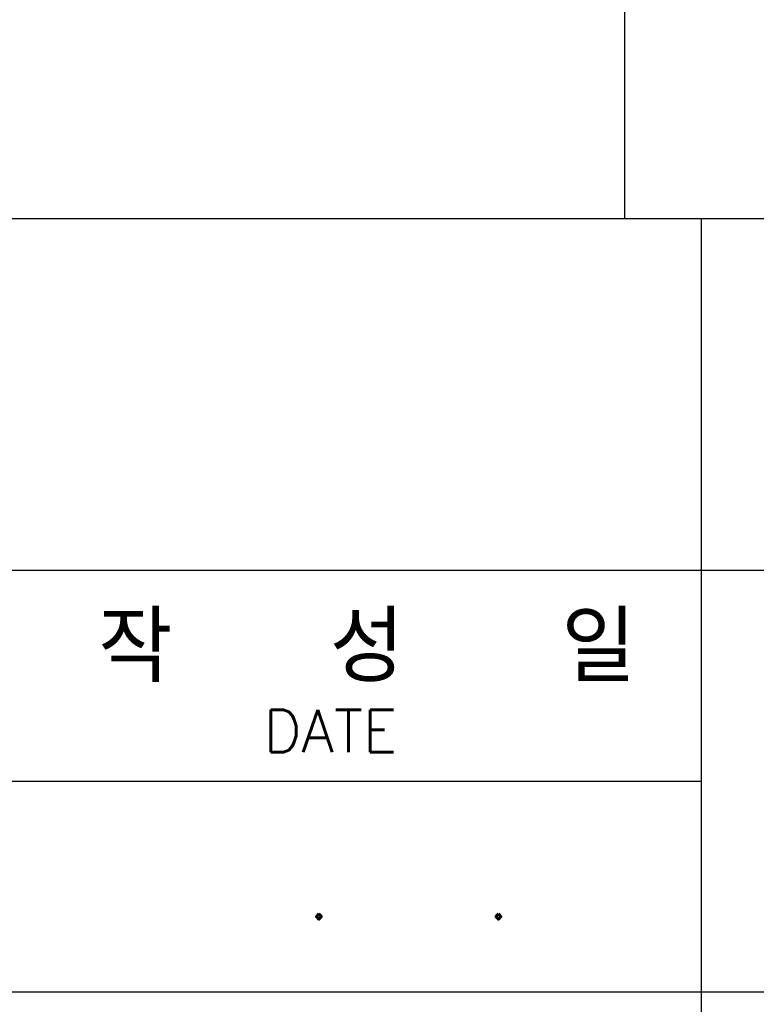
# Model space of a CAD drawing. Header units: millimetres. Extents: x 1095 to 2053, y 0 to 677.
# Tile 10 of 19: x 1760 to 1808, y 70 to 134. Entities that reach past the tile are written whole.
import ezdxf

# ---------------------------------------------------------------- set-up
doc = ezdxf.new("R2010")
doc.units = ezdxf.units.MM
doc.header["$LTSCALE"] = 0.3
doc.layers.add('AM_0', color=7, linetype='Continuous', lineweight=30)
doc.styles.add('WHGTXT', font='simplex', dxfattribs={"bigfont": 'whgtxt'})

# ---------------------------------------------------------------- blocks, each defined once
blk = doc.blocks.new('A$C759C226F')
for p, q in [((19.907, 42.202), (326.468, 42.202)), ((247.638, 7.963), (247.638, 42.202)), ((183.937, 34.239), (326.468, 34.239)), ((199.862, 29.462), (247.638, 29.462)), ((183.937, 24.684), (326.468, 24.684))]:
    blk.add_line(p, q)
at = {"style": 'WHGTXT'}
for s, height, p in [('작   성   일', 1.5925, (233.973, 31.704)), ('DATE', 0.9555, (237.716, 30.119)), ('.', 1.338, (238.685, 26.329)), ('.', 1.338, (242.751, 26.329))]:
    blk.add_text(s, height=height, dxfattribs=at).set_placement(p)

msp = doc.modelspace()

# ---------------------------------------------------------------- linework, layer by layer
at = {"layer": 'AM_0'}
msp.add_line((1799.236, 120.867), (1799.236, 381.552), dxfattribs=at)

# ---------------------------------------------------------------- block references
at = {"layer": 'AM_0', "xscale": 2.864018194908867, "yscale": 2.864018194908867, "zscale": 2.864018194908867}
msp.add_blockref('A$C759C226F', (1094.963, 0), dxfattribs=at)

doc.saveas('drawing.dxf')
